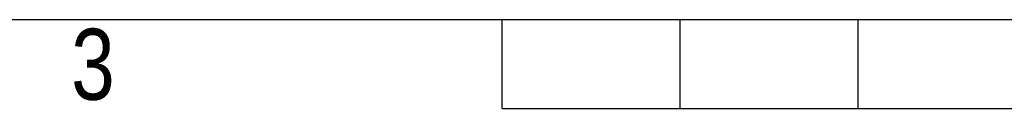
# Model space of a CAD drawing. Header units: millimetres. Extents: x 0 to 420, y 0 to 297.
# Tile 6 of 48: x 130 to 187, y 0 to 5. Entities that reach past the tile are written whole.
import ezdxf

# ---------------------------------------------------------------- set-up
doc = ezdxf.new("R2010")
doc.units = ezdxf.units.MM
doc.layers.add('CARTIGLIO', color=140, linetype='Continuous')
doc.styles.add('SLDTEXTSTYLE2', font='TXT', dxfattribs={"width": 0.821468})

msp = doc.modelspace()

# ---------------------------------------------------------------- linework, layer by layer
at = {"layer": 'CARTIGLIO', "linetype": 'Continuous'}
for p, q in [((5.18012, 5.171), (414.8274, 5.171)), ((158.2616, -0.00321), (158.2616, 5.171)), ((168.61003, -0.00321), (168.61003, 5.171)), ((178.95846, -0.00321), (178.95846, 5.171)), ((158.2616, -0.00321), (261.74592, -0.00321))]:
    msp.add_line(p, q, dxfattribs=at)

# ---------------------------------------------------------------- texts
at = {"layer": 'CARTIGLIO', "insert": (134.49186, 4.63707), "char_height": 4.13937, "attachment_point": 2, "style": 'SLDTEXTSTYLE2'}
msp.add_mtext('3', dxfattribs=at)

doc.saveas('drawing.dxf')
